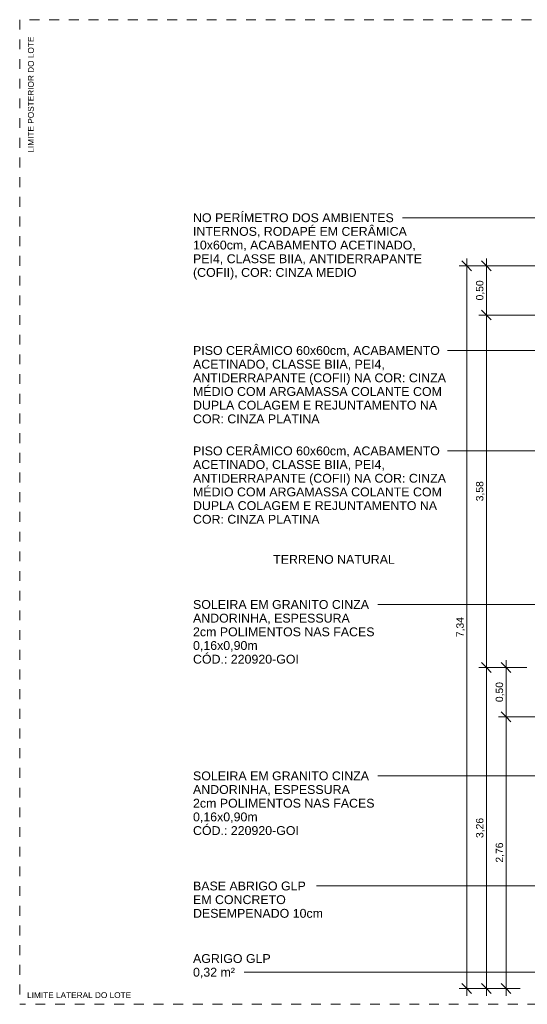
# Model space of a CAD drawing. Header units: metres. Extents: x -14 to 9.7, y -18.2 to 3.
# Tile 1 of 30: x -14 to -8.8, y -18.2 to -8.2. Entities that reach past the tile are written whole.
import ezdxf

# ---------------------------------------------------------------- set-up
doc = ezdxf.new("R2010")
doc.units = ezdxf.units.M
doc.linetypes.add('Projeção', pattern=[0.003969, 0.002381, -0.001587])
for name, color, linetype, lineweight in [('A-ANNO-DIMS', 7, 'Continuous', 9), ('A-ANNO-DIMS-50', 7, 'Continuous', 9), ('G-ANNO-TEXT', 7, 'Continuous', 9)]:
    doc.layers.add(name, color=color, linetype=linetype, lineweight=lineweight)
doc.layers.add('A-DETL', color=7, linetype='Continuous', lineweight=5, true_color=0x00a600)
doc.styles.add('Arial', font='arial.ttf', dxfattribs={"height": 0.075})
doc.styles.add('Arial_2', font='arial.ttf', dxfattribs={"height": 0.06})
doc.styles.add('Arial_3', font='arial.ttf', dxfattribs={"height": 0.09})
doc.dimstyles.new('Com_linha__ref__contínua__-_Cor_Vermelha_Arial_1_5mm', dxfattribs={"dimscale": 0.3048, "dimtxt": 0.076519, "dimasz": 0.328084, "dimexe": 0.246063, "dimexo": 0.246063, "dimgap": 0.024606, "dimtad": 1, "dimrnd": 0.01, "dimzin": 0, "dimdsep": 46, "dimtxsty": 'Arial', "dimblk1": 'OBLIQUE', "dimblk2": 'OBLIQUE', "dimsah": 1, "dimcen": 0.09, "dimdle": 0.246063, "dimazin": 0, "dimtfac": 1, "dimtdec": 4, "dimtix": 1, "dimtmove": 0, "dimatfit": 3, "dimfxl": 1, "dimtvp": 1, "dimtolj": 1, "dimtzin": 0, "dimarcsym": 2})

# ---------------------------------------------------------------- blocks, each defined once
blk = doc.blocks.new('DIMBLOCK5-PAG_ PISO')
at = {"layer": 'A-ANNO-DIMS-50', "color": 242, "true_color": 0xbd2b2e, "transparency": 16777216}
for p, q in [((-9.052, -15.315), (-9.102, -15.265)), ((-9.052, -15.315), (-9.127, -15.315)), ((-9.052, -18.15), (-9.052, -15.315)), ((-9.052, -15.315), (-9.002, -15.365)), ((-9.052, -15.315), (-8.409, -15.315)), ((-9.052, -18.075), (-9.127, -18.075)), ((-9.052, -18.075), (-9.102, -18.025)), ((-9.052, -18.075), (-9.002, -18.125)), ((-9.052, -18.075), (-8.909, -18.075))]:
    blk.add_line(p, q, dxfattribs=at)
at = {"layer": 'A-ANNO-DIMS-50', "color": 0, "transparency": 16777216, "insert": (-9.157, -16.796), "char_height": 0.075, "width": 0.24298, "attachment_point": 1, "rotation": 90, "line_spacing_factor": 0.941778, "style": 'Arial'}
blk.add_mtext('2,76', dxfattribs=at)
blk = doc.blocks.new('_Oblique')
at = {"color": 0, "linetype": 'ByBlock', "lineweight": -2}
blk.add_line((-0.5, -0.5), (0.5, 0.5), dxfattribs=at)
blk = doc.blocks.new('DIMBLOCK6-PAG_ PISO')
at = {"layer": 'A-ANNO-DIMS-50', "color": 242, "true_color": 0xbd2b2e, "transparency": 16777216}
for p, q in [((-9.052, -14.815), (-9.102, -14.765)), ((-9.052, -15.315), (-9.052, -14.74)), ((-9.052, -14.815), (-9.127, -14.815)), ((-9.052, -14.815), (-9.002, -14.865)), ((-9.052, -14.815), (-8.909, -14.815)), ((-9.052, -15.315), (-9.102, -15.265)), ((-9.052, -15.315), (-9.127, -15.315)), ((-9.052, -15.315), (-9.002, -15.365)), ((-9.052, -15.315), (-8.409, -15.315))]:
    blk.add_line(p, q, dxfattribs=at)
at = {"layer": 'A-ANNO-DIMS-50', "color": 0, "transparency": 16777216, "insert": (-9.157, -15.166), "char_height": 0.075, "width": 0.24298, "attachment_point": 1, "rotation": 90, "line_spacing_factor": 0.941778, "style": 'Arial'}
blk.add_mtext('0,50', dxfattribs=at)
blk = doc.blocks.new('DIMBLOCK7-PAG_ PISO')
at = {"layer": 'A-ANNO-DIMS-50', "color": 242, "true_color": 0xbd2b2e, "transparency": 16777216}
for p, q in [((-9.252, -14.815), (-9.302, -14.765)), ((-9.252, -14.815), (-9.327, -14.815)), ((-9.252, -18.15), (-9.252, -14.815)), ((-9.252, -14.815), (-9.202, -14.865)), ((-9.252, -14.815), (-8.84, -14.815)), ((-9.252, -18.075), (-9.327, -18.075)), ((-9.252, -18.075), (-9.302, -18.025)), ((-9.252, -18.075), (-9.202, -18.125)), ((-9.252, -18.075), (-8.909, -18.075))]:
    blk.add_line(p, q, dxfattribs=at)
at = {"layer": 'A-ANNO-DIMS-50', "color": 0, "transparency": 16777216, "insert": (-9.357, -16.546), "char_height": 0.075, "width": 0.24298, "attachment_point": 1, "rotation": 90, "line_spacing_factor": 0.941778, "style": 'Arial'}
blk.add_mtext('3,26', dxfattribs=at)
blk = doc.blocks.new('DIMBLOCK8-PAG_ PISO')
at = {"layer": 'A-ANNO-DIMS-50', "color": 242, "true_color": 0xbd2b2e, "transparency": 16777216}
for p, q in [((-9.252, -11.235), (-9.302, -11.185)), ((-9.252, -11.235), (-9.327, -11.235)), ((-9.252, -14.815), (-9.252, -11.235)), ((-9.252, -11.235), (-9.202, -11.285)), ((-9.252, -11.235), (-7.779, -11.235)), ((-9.252, -14.815), (-9.302, -14.765)), ((-9.252, -14.815), (-9.327, -14.815)), ((-9.252, -14.815), (-9.202, -14.865)), ((-9.252, -14.815), (-8.84, -14.815))]:
    blk.add_line(p, q, dxfattribs=at)
at = {"layer": 'A-ANNO-DIMS-50', "color": 0, "transparency": 16777216, "insert": (-9.357, -13.126), "char_height": 0.075, "width": 0.24298, "attachment_point": 1, "rotation": 90, "line_spacing_factor": 0.941778, "style": 'Arial'}
blk.add_mtext('3,58', dxfattribs=at)
blk = doc.blocks.new('DIMBLOCK9-PAG_ PISO')
at = {"layer": 'A-ANNO-DIMS-50', "color": 242, "true_color": 0xbd2b2e, "transparency": 16777216}
for p, q in [((-9.252, -10.735), (-9.302, -10.685)), ((-9.252, -11.235), (-9.252, -10.66)), ((-9.252, -10.735), (-9.327, -10.735)), ((-9.252, -10.735), (-9.202, -10.785)), ((-9.252, -10.735), (-8.279, -10.735)), ((-9.252, -11.235), (-9.302, -11.185)), ((-9.252, -11.235), (-9.327, -11.235)), ((-9.252, -11.235), (-9.202, -11.285)), ((-9.252, -11.235), (-7.779, -11.235))]:
    blk.add_line(p, q, dxfattribs=at)
at = {"layer": 'A-ANNO-DIMS-50', "color": 0, "transparency": 16777216, "insert": (-9.357, -11.086), "char_height": 0.075, "width": 0.24298, "attachment_point": 1, "rotation": 90, "line_spacing_factor": 0.941778, "style": 'Arial'}
blk.add_mtext('0,50', dxfattribs=at)
blk = doc.blocks.new('DIMBLOCK10-PAG_ PISO')
at = {"layer": 'A-ANNO-DIMS-50', "color": 242, "true_color": 0xbd2b2e, "transparency": 16777216}
for p, q in [((-9.452, -10.735), (-9.502, -10.685)), ((-9.452, -18.15), (-9.452, -10.66)), ((-9.452, -10.735), (-9.527, -10.735)), ((-9.452, -10.735), (-9.402, -10.785)), ((-9.452, -10.735), (-8.279, -10.735)), ((-9.452, -18.075), (-9.527, -18.075)), ((-9.452, -18.075), (-9.502, -18.025)), ((-9.452, -18.075), (-9.402, -18.125)), ((-9.452, -18.075), (-8.909, -18.075))]:
    blk.add_line(p, q, dxfattribs=at)
at = {"layer": 'A-ANNO-DIMS-50', "color": 0, "transparency": 16777216, "insert": (-9.557, -14.506), "char_height": 0.075, "width": 0.24298, "attachment_point": 1, "rotation": 90, "line_spacing_factor": 0.941778, "style": 'Arial'}
blk.add_mtext('7,34', dxfattribs=at)

msp = doc.modelspace()

# ---------------------------------------------------------------- linework, layer by layer
at = {"layer": 'A-DETL', "color": 8, "linetype": 'Projeção', "true_color": 0x808080}
for p, q in [((6.0064, -8.235), (-13.9936, -8.235)), ((-13.9936, -8.235), (-13.9936, -18.235)), ((-8.3336, -18.235), (-13.9936, -18.235))]:
    msp.add_line(p, q, dxfattribs=at)
at = {"layer": 'G-ANNO-TEXT'}
for p, q in [((-9.8466, -10.2462), (-10.1035, -10.2462)), ((-7.2219, -10.2462), (-9.8466, -10.2462)), ((-8.9983, -11.5946), (-9.6471, -11.5946)), ((-7.0268, -11.5946), (-8.9983, -11.5946)), ((-9.4295, -12.6146), (-9.6471, -12.6146)), ((-4.6458, -12.6146), (-9.4295, -12.6146)), ((-10.0542, -14.1743), (-10.3549, -14.1743)), ((-4.5662, -14.1743), (-10.0542, -14.1743)), ((-9.9672, -15.9149), (-10.3549, -15.9149)), ((-6.0729, -15.9149), (-9.9672, -15.9149)), ((-10.8112, -17.0333), (-10.9766, -17.0333)), ((-6.4433, -17.0333), (-10.8112, -17.0333)), ((-11.3569, -17.909), (-11.7142, -17.909)), ((-6.4027, -17.909), (-11.3569, -17.909))]:
    msp.add_line(p, q, dxfattribs=at)

# ---------------------------------------------------------------- texts
at = {"layer": 'G-ANNO-TEXT', "insert": (-13.9099, -9.5851), "char_height": 0.06, "width": 1.531223, "attachment_point": 1, "rotation": 90, "style": 'Arial_2'}
msp.add_mtext('LIMITE POSTERIOR DO LOTE', dxfattribs=at)
at = {"layer": 'G-ANNO-TEXT', "attachment_point": 1}
for s, insert, char_height, width, style in [('NO PERÍMETRO DOS AMBIENTES ', (-12.2325, -10.2012), 0.09, 2.457172, 'Arial_3'), ('INTERNOS, RODAPÉ EM CERÂMICA ', (-12.2325, -10.3401), 0.09, 2.613501, 'Arial_3'), ('10x60cm, ACABAMENTO ACETINADO, ', (-12.2325, -10.479), 0.09, 2.725738, 'Arial_3'), ('PEI4, CLASSE BIIA, ANTIDERRAPANTE ', (-12.2325, -10.6179), 0.09, 2.76983, 'Arial_3'), ('(COFII), COR: CINZA MEDIO', (-12.2325, -10.7568), 0.09, 1.948101, 'Arial_3'), ('PISO CERÂMICO 60x60cm, ACABAMENTO ', (-12.2325, -11.5496), 0.09, 3.010337, 'Arial_3'), ('ACETINADO, CLASSE BIIA, PEI4, ', (-12.2325, -11.6885), 0.09, 2.336919, 'Arial_3'), ('ANTIDERRAPANTE (COFII) NA COR: CINZA ', (-12.2325, -11.8275), 0.09, 3.074472, 'Arial_3'), ('MÉDIO COM ARGAMASSA COLANTE COM ', (-12.2325, -11.9664), 0.09, 3.042404, 'Arial_3'), ('DUPLA COLAGEM E REJUNTAMENTO NA ', (-12.2325, -12.1053), 0.09, 2.994303, 'Arial_3'), ('COR: CINZA PLATINA', (-12.2325, -12.2442), 0.09, 1.519198, 'Arial_3'), ('PISO CERÂMICO 60x60cm, ACABAMENTO ', (-12.2325, -12.5696), 0.09, 3.010337, 'Arial_3'), ('ACETINADO, CLASSE BIIA, PEI4, ', (-12.2325, -12.7085), 0.09, 2.336919, 'Arial_3'), ('ANTIDERRAPANTE (COFII) NA COR: CINZA ', (-12.2325, -12.8475), 0.09, 3.074472, 'Arial_3'), ('MÉDIO COM ARGAMASSA COLANTE COM ', (-12.2325, -12.9864), 0.09, 3.042404, 'Arial_3'), ('DUPLA COLAGEM E REJUNTAMENTO NA ', (-12.2325, -13.1253), 0.09, 2.994303, 'Arial_3'), ('COR: CINZA PLATINA', (-12.2325, -13.2642), 0.09, 1.519198, 'Arial_3'), ('TERRENO NATURAL', (-11.4178, -13.6713), 0.09, 1.475105, 'Arial_3'), ('SOLEIRA EM GRANITO CINZA ', (-12.2325, -14.1293), 0.09, 2.152531, 'Arial_3'), ('ANDORINHA, ESPESSURA ', (-12.2325, -14.2682), 0.09, 1.932067, 'Arial_3'), ('2cm POLIMENTOS NAS FACES', (-12.2325, -14.4071), 0.09, 2.192615, 'Arial_3'), ('0,16x0,90m', (-12.2325, -14.546), 0.09, 0.777637, 'Arial_3'), ('CÓD.: 220920-GOI', (-12.2325, -14.6849), 0.09, 1.274683, 'Arial_3'), ('SOLEIRA EM GRANITO CINZA ', (-12.2325, -15.8699), 0.09, 2.152531, 'Arial_3'), ('ANDORINHA, ESPESSURA ', (-12.2325, -16.0088), 0.09, 1.932067, 'Arial_3'), ('2cm POLIMENTOS NAS FACES', (-12.2325, -16.1477), 0.09, 2.192615, 'Arial_3'), ('0,16x0,90m', (-12.2325, -16.2866), 0.09, 0.777637, 'Arial_3'), ('CÓD.: 220920-GOI', (-12.2325, -16.4255), 0.09, 1.274683, 'Arial_3'), ('BASE ABRIGO GLP ', (-12.2325, -16.9883), 0.09, 1.398945, 'Arial_3'), ('EM CONCRETO ', (-12.2325, -17.1272), 0.09, 1.162447, 'Arial_3'), ('DESEMPENADO 10cm', (-12.2325, -17.2661), 0.09, 1.575316, 'Arial_3'), ('AGRIGO GLP', (-12.2325, -17.7251), 0.09, 0.933966, 'Arial_3'), ('0,32 m²', (-12.2325, -17.864), 0.09, 0.505063, 'Arial_3'), ('LIMITE LATERAL DO LOTE', (-13.9183, -18.1119), 0.06, 1.374894, 'Arial_2')]:
    msp.add_mtext(s, dxfattribs=dict(at, insert=insert, char_height=char_height, width=width, style=style))

# ---------------------------------------------------------------- dimensions: what is measured, and where the dimension line sits
at = {"layer": 'A-ANNO-DIMS', "color": 242, "true_color": 0xbd2b2e}
for base, p1, p2, override, picture, middle in [((-9.4523, -10.735), (-8.8336, -18.075), (-8.2037, -10.735), {"dimpost": '<>', "dimfxl": 7.366979}, 'DIMBLOCK10-PAG_ PISO', (-9.4981, -14.405)), ((-9.2523, -10.735), (-7.7037, -11.235), (-8.2037, -10.735), {"dimpost": '<>', "dimfxl": 0.707107}, 'DIMBLOCK9-PAG_ PISO', (-9.2981, -10.985)), ((-9.2523, -11.235), (-8.7647, -14.815), (-7.7037, -11.235), {"dimpost": '<>', "dimfxl": 3.733914}, 'DIMBLOCK8-PAG_ PISO', (-9.2981, -13.025)), ((-9.2523, -14.815), (-8.8336, -18.075), (-8.7647, -14.815), {"dimpost": '<>', "dimfxl": 3.260728}, 'DIMBLOCK7-PAG_ PISO', (-9.2981, -16.445)), ((-9.0523, -14.815), (-8.3336, -15.315), (-8.8336, -14.815), {"dimpost": '<>', "dimfxl": 0.707107}, 'DIMBLOCK6-PAG_ PISO', (-9.0981, -15.065)), ((-9.0523, -15.315), (-8.8336, -18.075), (-8.3336, -15.315), {"dimpost": '<>', "dimfxl": 2.804924}, 'DIMBLOCK5-PAG_ PISO', (-9.0981, -16.695))]:
    dim = msp.add_linear_dim(base=base, p1=p1, p2=p2, angle=90, dimstyle='Com_linha__ref__contínua__-_Cor_Vermelha_Arial_1_5mm', override=override, dxfattribs=at)
    dim.commit()
    dim.dimension.update_dxf_attribs({"geometry": picture, "text_midpoint": middle})

doc.saveas('drawing.dxf')
